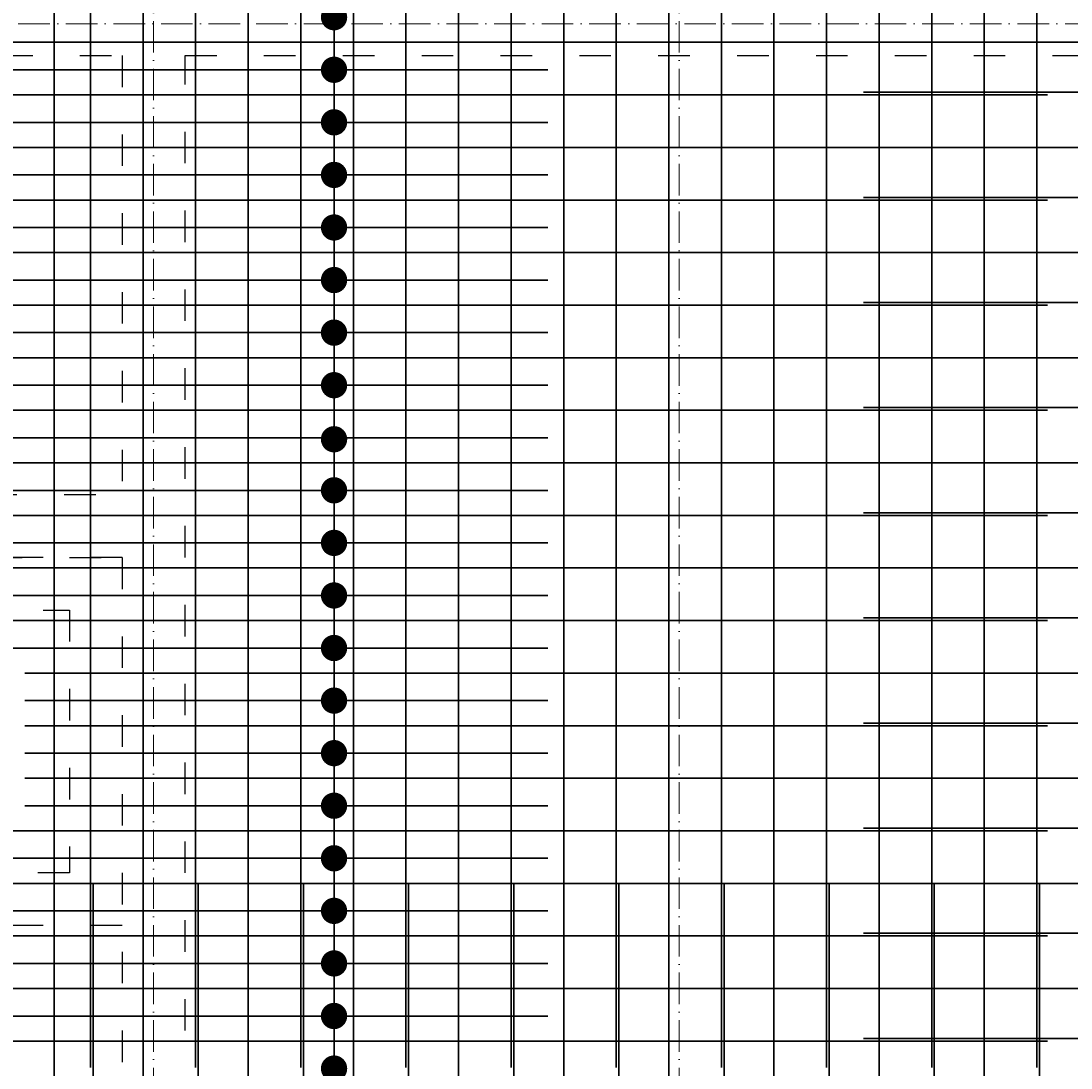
# Model space of a CAD drawing. Header units: millimetres. Extents: x 300938 to 312016, y 11971 to 20881.
# Tile 153 of 239: x 307740 to 308139, y 18602 to 19000. Entities that reach past the tile are written whole.
import ezdxf

# ---------------------------------------------------------------- set-up
doc = ezdxf.new("R2010")
doc.units = ezdxf.units.MM
doc.linetypes.add('ACAD_ISO03W100', pattern=[30, 12, -18])
doc.linetypes.add('ACAD_ISO10W100', pattern=[18, 12, -3, 0, -3])
for name, color, linetype, lineweight in [('konstrukcja wymiary', 1, 'Continuous', 13), ('osie', 5, 'ACAD_ISO10W100', 13), ('zbrojenie płyty', 141, 'Continuous', 35)]:
    doc.layers.add(name, color=color, linetype=linetype, lineweight=lineweight)
doc.layers.add('przerywane', color=6, linetype='ACAD_ISO03W100')
doc.styles.get("Standard").update_dxf_attribs({"font": 'romand.shx', "oblique": 10})
doc.dimstyles.new('kropki', dxfattribs={"dimtxt": 0.001, "dimasz": 10, "dimexe": 1.25, "dimexo": 0.625, "dimgap": 1, "dimtad": 1, "dimtxsty": 'Standard', "dimblk": 'DOT', "dimcen": 2.5, "dimadec": 0, "dimazin": 0, "dimtfac": 1, "dimtmove": 0, "dimatfit": 3, "dimfxl": 1, "dimfxlon": 1, "dimarcsym": 0})

# ---------------------------------------------------------------- blocks, each defined once
blk = doc.blocks.new('_Dot')
at = {"color": 0, "linetype": 'ByBlock', "lineweight": -2}
blk.add_line((-0.5, 0), (-1, 0), dxfattribs=at)
at = {"color": 0, "linetype": 'ByBlock', "const_width": 0.5}
blk.add_lwpolyline([(-0.25, 0, 1), (0.25, 0, 1)], format="xyb", close=True, dxfattribs=at)
blk = doc.blocks.new('*D1085')
at = {"layer": 'Defpoints', "color": 0, "transparency": 16777216}
for p in [(307859.09, 18601.79), (307867.44, 18601.79), (307867.44, 18581.79)]:
    blk.add_point(p, dxfattribs=at)
at = {"layer": 'konstrukcja wymiary', "color": 0, "lineweight": -2, "transparency": 16777216}
for p, q in [((307859.09, 18611.79), (307859.09, 18621.79)), ((307860.09, 18601.79), (307857.84, 18601.79)), ((307859.09, 18581.79), (307859.09, 18601.79)), ((307860.09, 18581.79), (307857.84, 18581.79)), ((307859.09, 18571.79), (307859.09, 18561.79))]:
    blk.add_line(p, q, dxfattribs=at)
at = {"layer": 'konstrukcja wymiary', "color": 0, "lineweight": -2, "transparency": 16777216, "xscale": 10, "yscale": 10, "zscale": 10}
for p, rotation in [((307859.09, 18601.79), 270), ((307859.09, 18581.79), 90)]:
    blk.add_blockref('_Dot', p, dxfattribs=dict(at, rotation=rotation))
at = {"layer": 'konstrukcja wymiary', "color": 0, "transparency": 16777216, "insert": (307858.09, 18591.79), "char_height": 0.001, "attachment_point": 5, "rotation": 90}
blk.add_mtext('20', dxfattribs=at)
blk = doc.blocks.new('*D1086')
at = {"layer": 'Defpoints', "color": 0, "transparency": 16777216}
for p in [(307859.09, 18621.79), (307867.44, 18621.79), (307867.44, 18601.79)]:
    blk.add_point(p, dxfattribs=at)
at = {"layer": 'konstrukcja wymiary', "color": 0, "lineweight": -2, "transparency": 16777216}
for p, q in [((307859.09, 18631.79), (307859.09, 18641.79)), ((307860.09, 18621.79), (307857.84, 18621.79)), ((307859.09, 18601.79), (307859.09, 18621.79)), ((307860.09, 18601.79), (307857.84, 18601.79)), ((307859.09, 18591.79), (307859.09, 18581.79))]:
    blk.add_line(p, q, dxfattribs=at)
at = {"layer": 'konstrukcja wymiary', "color": 0, "lineweight": -2, "transparency": 16777216, "xscale": 10, "yscale": 10, "zscale": 10}
for p, rotation in [((307859.09, 18621.79), 270), ((307859.09, 18601.79), 90)]:
    blk.add_blockref('_Dot', p, dxfattribs=dict(at, rotation=rotation))
at = {"layer": 'konstrukcja wymiary', "color": 0, "transparency": 16777216, "insert": (307858.09, 18611.79), "char_height": 0.001, "attachment_point": 5, "rotation": 90}
blk.add_mtext('20', dxfattribs=at)
blk = doc.blocks.new('*D1087')
at = {"layer": 'Defpoints', "color": 0, "transparency": 16777216}
for p in [(307859.09, 18641.79), (307867.44, 18641.79), (307867.44, 18621.79)]:
    blk.add_point(p, dxfattribs=at)
at = {"layer": 'konstrukcja wymiary', "color": 0, "lineweight": -2, "transparency": 16777216}
for p, q in [((307859.09, 18651.79), (307859.09, 18661.79)), ((307860.09, 18641.79), (307857.84, 18641.79)), ((307859.09, 18621.79), (307859.09, 18641.79)), ((307860.09, 18621.79), (307857.84, 18621.79)), ((307859.09, 18611.79), (307859.09, 18601.79))]:
    blk.add_line(p, q, dxfattribs=at)
at = {"layer": 'konstrukcja wymiary', "color": 0, "lineweight": -2, "transparency": 16777216, "xscale": 10, "yscale": 10, "zscale": 10}
for p, rotation in [((307859.09, 18641.79), 270), ((307859.09, 18621.79), 90)]:
    blk.add_blockref('_Dot', p, dxfattribs=dict(at, rotation=rotation))
at = {"layer": 'konstrukcja wymiary', "color": 0, "transparency": 16777216, "insert": (307858.09, 18631.79), "char_height": 0.001, "attachment_point": 5, "rotation": 90}
blk.add_mtext('20', dxfattribs=at)
blk = doc.blocks.new('*D1088')
at = {"layer": 'Defpoints', "color": 0, "transparency": 16777216}
for p in [(307859.09, 18661.79), (307867.44, 18661.79), (307867.44, 18641.79)]:
    blk.add_point(p, dxfattribs=at)
at = {"layer": 'konstrukcja wymiary', "color": 0, "lineweight": -2, "transparency": 16777216}
for p, q in [((307859.09, 18671.79), (307859.09, 18681.79)), ((307860.09, 18661.79), (307857.84, 18661.79)), ((307859.09, 18641.79), (307859.09, 18661.79)), ((307860.09, 18641.79), (307857.84, 18641.79)), ((307859.09, 18631.79), (307859.09, 18621.79))]:
    blk.add_line(p, q, dxfattribs=at)
at = {"layer": 'konstrukcja wymiary', "color": 0, "lineweight": -2, "transparency": 16777216, "xscale": 10, "yscale": 10, "zscale": 10}
for p, rotation in [((307859.09, 18661.79), 270), ((307859.09, 18641.79), 90)]:
    blk.add_blockref('_Dot', p, dxfattribs=dict(at, rotation=rotation))
at = {"layer": 'konstrukcja wymiary', "color": 0, "transparency": 16777216, "insert": (307858.09, 18651.79), "char_height": 0.001, "attachment_point": 5, "rotation": 90}
blk.add_mtext('20', dxfattribs=at)
blk = doc.blocks.new('*D1089')
at = {"layer": 'Defpoints', "color": 0, "transparency": 16777216}
for p in [(307859.09, 18681.79), (307867.44, 18681.79), (307867.44, 18661.79)]:
    blk.add_point(p, dxfattribs=at)
at = {"layer": 'konstrukcja wymiary', "color": 0, "lineweight": -2, "transparency": 16777216}
for p, q in [((307859.09, 18691.79), (307859.09, 18701.79)), ((307860.09, 18681.79), (307857.84, 18681.79)), ((307859.09, 18661.79), (307859.09, 18681.79)), ((307860.09, 18661.79), (307857.84, 18661.79)), ((307859.09, 18651.79), (307859.09, 18641.79))]:
    blk.add_line(p, q, dxfattribs=at)
at = {"layer": 'konstrukcja wymiary', "color": 0, "lineweight": -2, "transparency": 16777216, "xscale": 10, "yscale": 10, "zscale": 10}
for p, rotation in [((307859.09, 18681.79), 270), ((307859.09, 18661.79), 90)]:
    blk.add_blockref('_Dot', p, dxfattribs=dict(at, rotation=rotation))
at = {"layer": 'konstrukcja wymiary', "color": 0, "transparency": 16777216, "insert": (307858.09, 18671.79), "char_height": 0.001, "attachment_point": 5, "rotation": 90}
blk.add_mtext('20', dxfattribs=at)
blk = doc.blocks.new('*D1090')
at = {"layer": 'Defpoints', "color": 0, "transparency": 16777216}
for p in [(307859.09, 18701.79), (307867.44, 18701.79), (307867.44, 18681.79)]:
    blk.add_point(p, dxfattribs=at)
at = {"layer": 'konstrukcja wymiary', "color": 0, "lineweight": -2, "transparency": 16777216}
for p, q in [((307859.09, 18711.79), (307859.09, 18721.79)), ((307860.09, 18701.79), (307857.84, 18701.79)), ((307859.09, 18681.79), (307859.09, 18701.79)), ((307860.09, 18681.79), (307857.84, 18681.79)), ((307859.09, 18671.79), (307859.09, 18661.79))]:
    blk.add_line(p, q, dxfattribs=at)
at = {"layer": 'konstrukcja wymiary', "color": 0, "lineweight": -2, "transparency": 16777216, "xscale": 10, "yscale": 10, "zscale": 10}
for p, rotation in [((307859.09, 18701.79), 270), ((307859.09, 18681.79), 90)]:
    blk.add_blockref('_Dot', p, dxfattribs=dict(at, rotation=rotation))
at = {"layer": 'konstrukcja wymiary', "color": 0, "transparency": 16777216, "insert": (307858.09, 18691.79), "char_height": 0.001, "attachment_point": 5, "rotation": 90}
blk.add_mtext('20', dxfattribs=at)
blk = doc.blocks.new('*D1091')
at = {"layer": 'Defpoints', "color": 0, "transparency": 16777216}
for p in [(307859.09, 18721.79), (307867.44, 18721.79), (307867.44, 18701.79)]:
    blk.add_point(p, dxfattribs=at)
at = {"layer": 'konstrukcja wymiary', "color": 0, "lineweight": -2, "transparency": 16777216}
for p, q in [((307859.09, 18731.79), (307859.09, 18741.79)), ((307860.09, 18721.79), (307857.84, 18721.79)), ((307859.09, 18701.79), (307859.09, 18721.79)), ((307860.09, 18701.79), (307857.84, 18701.79)), ((307859.09, 18691.79), (307859.09, 18681.79))]:
    blk.add_line(p, q, dxfattribs=at)
at = {"layer": 'konstrukcja wymiary', "color": 0, "lineweight": -2, "transparency": 16777216, "xscale": 10, "yscale": 10, "zscale": 10}
for p, rotation in [((307859.09, 18721.79), 270), ((307859.09, 18701.79), 90)]:
    blk.add_blockref('_Dot', p, dxfattribs=dict(at, rotation=rotation))
at = {"layer": 'konstrukcja wymiary', "color": 0, "transparency": 16777216, "insert": (307858.09, 18711.79), "char_height": 0.001, "attachment_point": 5, "rotation": 90}
blk.add_mtext('20', dxfattribs=at)
blk = doc.blocks.new('*D1092')
at = {"layer": 'Defpoints', "color": 0, "transparency": 16777216}
for p in [(307859.09, 18741.79), (307867.44, 18741.79), (307867.44, 18721.79)]:
    blk.add_point(p, dxfattribs=at)
at = {"layer": 'konstrukcja wymiary', "color": 0, "lineweight": -2, "transparency": 16777216}
for p, q in [((307859.09, 18751.79), (307859.09, 18761.79)), ((307860.09, 18741.79), (307857.84, 18741.79)), ((307859.09, 18721.79), (307859.09, 18741.79)), ((307860.09, 18721.79), (307857.84, 18721.79)), ((307859.09, 18711.79), (307859.09, 18701.79))]:
    blk.add_line(p, q, dxfattribs=at)
at = {"layer": 'konstrukcja wymiary', "color": 0, "lineweight": -2, "transparency": 16777216, "xscale": 10, "yscale": 10, "zscale": 10}
for p, rotation in [((307859.09, 18741.79), 270), ((307859.09, 18721.79), 90)]:
    blk.add_blockref('_Dot', p, dxfattribs=dict(at, rotation=rotation))
at = {"layer": 'konstrukcja wymiary', "color": 0, "transparency": 16777216, "insert": (307858.09, 18731.79), "char_height": 0.001, "attachment_point": 5, "rotation": 90}
blk.add_mtext('20', dxfattribs=at)
blk = doc.blocks.new('*D1093')
at = {"layer": 'Defpoints', "color": 0, "transparency": 16777216}
for p in [(307859.09, 18761.79), (307867.44, 18761.79), (307867.44, 18741.79)]:
    blk.add_point(p, dxfattribs=at)
at = {"layer": 'konstrukcja wymiary', "color": 0, "lineweight": -2, "transparency": 16777216}
for p, q in [((307859.09, 18771.79), (307859.09, 18781.79)), ((307860.09, 18761.79), (307857.84, 18761.79)), ((307859.09, 18741.79), (307859.09, 18761.79)), ((307860.09, 18741.79), (307857.84, 18741.79)), ((307859.09, 18731.79), (307859.09, 18721.79))]:
    blk.add_line(p, q, dxfattribs=at)
at = {"layer": 'konstrukcja wymiary', "color": 0, "lineweight": -2, "transparency": 16777216, "xscale": 10, "yscale": 10, "zscale": 10}
for p, rotation in [((307859.09, 18761.79), 270), ((307859.09, 18741.79), 90)]:
    blk.add_blockref('_Dot', p, dxfattribs=dict(at, rotation=rotation))
at = {"layer": 'konstrukcja wymiary', "color": 0, "transparency": 16777216, "insert": (307858.09, 18751.79), "char_height": 0.001, "attachment_point": 5, "rotation": 90}
blk.add_mtext('20', dxfattribs=at)
blk = doc.blocks.new('*D1094')
at = {"layer": 'Defpoints', "color": 0, "transparency": 16777216}
for p in [(307859.09, 18781.79), (307867.44, 18781.79), (307867.44, 18761.79)]:
    blk.add_point(p, dxfattribs=at)
at = {"layer": 'konstrukcja wymiary', "color": 0, "lineweight": -2, "transparency": 16777216}
for p, q in [((307859.09, 18791.79), (307859.09, 18801.79)), ((307860.09, 18781.79), (307857.84, 18781.79)), ((307859.09, 18761.79), (307859.09, 18781.79)), ((307860.09, 18761.79), (307857.84, 18761.79)), ((307859.09, 18751.79), (307859.09, 18741.79))]:
    blk.add_line(p, q, dxfattribs=at)
at = {"layer": 'konstrukcja wymiary', "color": 0, "lineweight": -2, "transparency": 16777216, "xscale": 10, "yscale": 10, "zscale": 10}
for p, rotation in [((307859.09, 18781.79), 270), ((307859.09, 18761.79), 90)]:
    blk.add_blockref('_Dot', p, dxfattribs=dict(at, rotation=rotation))
at = {"layer": 'konstrukcja wymiary', "color": 0, "transparency": 16777216, "insert": (307858.09, 18771.79), "char_height": 0.001, "attachment_point": 5, "rotation": 90}
blk.add_mtext('20', dxfattribs=at)
blk = doc.blocks.new('*D1095')
at = {"layer": 'Defpoints', "color": 0, "transparency": 16777216}
for p in [(307859.09, 18801.79), (307867.44, 18801.79), (307867.44, 18781.79)]:
    blk.add_point(p, dxfattribs=at)
at = {"layer": 'konstrukcja wymiary', "color": 0, "lineweight": -2, "transparency": 16777216}
for p, q in [((307859.09, 18811.79), (307859.09, 18821.79)), ((307860.09, 18801.79), (307857.84, 18801.79)), ((307859.09, 18781.79), (307859.09, 18801.79)), ((307860.09, 18781.79), (307857.84, 18781.79)), ((307859.09, 18771.79), (307859.09, 18761.79))]:
    blk.add_line(p, q, dxfattribs=at)
at = {"layer": 'konstrukcja wymiary', "color": 0, "lineweight": -2, "transparency": 16777216, "xscale": 10, "yscale": 10, "zscale": 10}
for p, rotation in [((307859.09, 18801.79), 270), ((307859.09, 18781.79), 90)]:
    blk.add_blockref('_Dot', p, dxfattribs=dict(at, rotation=rotation))
at = {"layer": 'konstrukcja wymiary', "color": 0, "transparency": 16777216, "insert": (307858.09, 18791.79), "char_height": 0.001, "attachment_point": 5, "rotation": 90}
blk.add_mtext('20', dxfattribs=at)
blk = doc.blocks.new('*D1096')
at = {"layer": 'Defpoints', "color": 0, "transparency": 16777216}
for p in [(307859.09, 18821.79), (307867.44, 18821.79), (307867.44, 18801.79)]:
    blk.add_point(p, dxfattribs=at)
at = {"layer": 'konstrukcja wymiary', "color": 0, "lineweight": -2, "transparency": 16777216}
for p, q in [((307859.09, 18831.79), (307859.09, 18841.79)), ((307860.09, 18821.79), (307857.84, 18821.79)), ((307859.09, 18801.79), (307859.09, 18821.79)), ((307860.09, 18801.79), (307857.84, 18801.79)), ((307859.09, 18791.79), (307859.09, 18781.79))]:
    blk.add_line(p, q, dxfattribs=at)
at = {"layer": 'konstrukcja wymiary', "color": 0, "lineweight": -2, "transparency": 16777216, "xscale": 10, "yscale": 10, "zscale": 10}
for p, rotation in [((307859.09, 18821.79), 270), ((307859.09, 18801.79), 90)]:
    blk.add_blockref('_Dot', p, dxfattribs=dict(at, rotation=rotation))
at = {"layer": 'konstrukcja wymiary', "color": 0, "transparency": 16777216, "insert": (307858.09, 18811.79), "char_height": 0.001, "attachment_point": 5, "rotation": 90}
blk.add_mtext('20', dxfattribs=at)
blk = doc.blocks.new('*D1097')
at = {"layer": 'Defpoints', "color": 0, "transparency": 16777216}
for p in [(307859.09, 18841.22), (307867.44, 18841.22), (307867.44, 18821.79)]:
    blk.add_point(p, dxfattribs=at)
at = {"layer": 'konstrukcja wymiary', "color": 0, "lineweight": -2, "transparency": 16777216}
for p, q in [((307859.09, 18851.22), (307859.09, 18861.22)), ((307860.09, 18841.22), (307857.84, 18841.22)), ((307859.09, 18821.79), (307859.09, 18841.22)), ((307860.09, 18821.79), (307857.84, 18821.79)), ((307859.09, 18811.79), (307859.09, 18801.79))]:
    blk.add_line(p, q, dxfattribs=at)
at = {"layer": 'konstrukcja wymiary', "color": 0, "lineweight": -2, "transparency": 16777216, "xscale": 10, "yscale": 10, "zscale": 10}
for p, rotation in [((307859.09, 18841.22), 270), ((307859.09, 18821.79), 90)]:
    blk.add_blockref('_Dot', p, dxfattribs=dict(at, rotation=rotation))
at = {"layer": 'konstrukcja wymiary', "color": 0, "transparency": 16777216, "insert": (307858.09, 18831.51), "char_height": 0.001, "attachment_point": 5, "rotation": 90}
blk.add_mtext('19,44', dxfattribs=at)
blk = doc.blocks.new('*D1098')
at = {"layer": 'Defpoints', "color": 0, "transparency": 16777216}
for p in [(307859.09, 18861.79), (307867.44, 18861.79), (307867.44, 18841.22)]:
    blk.add_point(p, dxfattribs=at)
at = {"layer": 'konstrukcja wymiary', "color": 0, "lineweight": -2, "transparency": 16777216}
for p, q in [((307859.09, 18871.79), (307859.09, 18881.79)), ((307860.09, 18861.79), (307857.84, 18861.79)), ((307859.09, 18841.22), (307859.09, 18861.79)), ((307860.09, 18841.22), (307857.84, 18841.22)), ((307859.09, 18831.22), (307859.09, 18821.22))]:
    blk.add_line(p, q, dxfattribs=at)
at = {"layer": 'konstrukcja wymiary', "color": 0, "lineweight": -2, "transparency": 16777216, "xscale": 10, "yscale": 10, "zscale": 10}
for p, rotation in [((307859.09, 18861.79), 270), ((307859.09, 18841.22), 90)]:
    blk.add_blockref('_Dot', p, dxfattribs=dict(at, rotation=rotation))
at = {"layer": 'konstrukcja wymiary', "color": 0, "transparency": 16777216, "insert": (307858.09, 18851.51), "char_height": 0.001, "attachment_point": 5, "rotation": 90}
blk.add_mtext('20,56', dxfattribs=at)
blk = doc.blocks.new('*D1099')
at = {"layer": 'Defpoints', "color": 0, "transparency": 16777216}
for p in [(307859.09, 18881.79), (307867.44, 18881.79), (307867.44, 18861.79)]:
    blk.add_point(p, dxfattribs=at)
at = {"layer": 'konstrukcja wymiary', "color": 0, "lineweight": -2, "transparency": 16777216}
for p, q in [((307859.09, 18891.79), (307859.09, 18901.79)), ((307860.09, 18881.79), (307857.84, 18881.79)), ((307859.09, 18861.79), (307859.09, 18881.79)), ((307860.09, 18861.79), (307857.84, 18861.79)), ((307859.09, 18851.79), (307859.09, 18841.79))]:
    blk.add_line(p, q, dxfattribs=at)
at = {"layer": 'konstrukcja wymiary', "color": 0, "lineweight": -2, "transparency": 16777216, "xscale": 10, "yscale": 10, "zscale": 10}
for p, rotation in [((307859.09, 18881.79), 270), ((307859.09, 18861.79), 90)]:
    blk.add_blockref('_Dot', p, dxfattribs=dict(at, rotation=rotation))
at = {"layer": 'konstrukcja wymiary', "color": 0, "transparency": 16777216, "insert": (307858.09, 18871.79), "char_height": 0.001, "attachment_point": 5, "rotation": 90}
blk.add_mtext('20', dxfattribs=at)
blk = doc.blocks.new('*D1100')
at = {"layer": 'Defpoints', "color": 0, "transparency": 16777216}
for p in [(307859.09, 18901.79), (307867.44, 18901.79), (307867.44, 18881.79)]:
    blk.add_point(p, dxfattribs=at)
at = {"layer": 'konstrukcja wymiary', "color": 0, "lineweight": -2, "transparency": 16777216}
for p, q in [((307859.09, 18911.79), (307859.09, 18921.79)), ((307860.09, 18901.79), (307857.84, 18901.79)), ((307859.09, 18881.79), (307859.09, 18901.79)), ((307860.09, 18881.79), (307857.84, 18881.79)), ((307859.09, 18871.79), (307859.09, 18861.79))]:
    blk.add_line(p, q, dxfattribs=at)
at = {"layer": 'konstrukcja wymiary', "color": 0, "lineweight": -2, "transparency": 16777216, "xscale": 10, "yscale": 10, "zscale": 10}
for p, rotation in [((307859.09, 18901.79), 270), ((307859.09, 18881.79), 90)]:
    blk.add_blockref('_Dot', p, dxfattribs=dict(at, rotation=rotation))
at = {"layer": 'konstrukcja wymiary', "color": 0, "transparency": 16777216, "insert": (307858.09, 18891.79), "char_height": 0.001, "attachment_point": 5, "rotation": 90}
blk.add_mtext('20', dxfattribs=at)
blk = doc.blocks.new('*D1101')
at = {"layer": 'Defpoints', "color": 0, "transparency": 16777216}
for p in [(307859.09, 18921.79), (307867.44, 18921.79), (307867.44, 18901.79)]:
    blk.add_point(p, dxfattribs=at)
at = {"layer": 'konstrukcja wymiary', "color": 0, "lineweight": -2, "transparency": 16777216}
for p, q in [((307859.09, 18931.79), (307859.09, 18941.79)), ((307860.09, 18921.79), (307857.84, 18921.79)), ((307859.09, 18901.79), (307859.09, 18921.79)), ((307860.09, 18901.79), (307857.84, 18901.79)), ((307859.09, 18891.79), (307859.09, 18881.79))]:
    blk.add_line(p, q, dxfattribs=at)
at = {"layer": 'konstrukcja wymiary', "color": 0, "lineweight": -2, "transparency": 16777216, "xscale": 10, "yscale": 10, "zscale": 10}
for p, rotation in [((307859.09, 18921.79), 270), ((307859.09, 18901.79), 90)]:
    blk.add_blockref('_Dot', p, dxfattribs=dict(at, rotation=rotation))
at = {"layer": 'konstrukcja wymiary', "color": 0, "transparency": 16777216, "insert": (307858.09, 18911.79), "char_height": 0.001, "attachment_point": 5, "rotation": 90}
blk.add_mtext('20', dxfattribs=at)
blk = doc.blocks.new('*D1102')
at = {"layer": 'Defpoints', "color": 0, "transparency": 16777216}
for p in [(307859.09, 18941.79), (307867.44, 18941.79), (307867.44, 18921.79)]:
    blk.add_point(p, dxfattribs=at)
at = {"layer": 'konstrukcja wymiary', "color": 0, "lineweight": -2, "transparency": 16777216}
for p, q in [((307859.09, 18951.79), (307859.09, 18961.79)), ((307860.09, 18941.79), (307857.84, 18941.79)), ((307859.09, 18921.79), (307859.09, 18941.79)), ((307860.09, 18921.79), (307857.84, 18921.79)), ((307859.09, 18911.79), (307859.09, 18901.79))]:
    blk.add_line(p, q, dxfattribs=at)
at = {"layer": 'konstrukcja wymiary', "color": 0, "lineweight": -2, "transparency": 16777216, "xscale": 10, "yscale": 10, "zscale": 10}
for p, rotation in [((307859.09, 18941.79), 270), ((307859.09, 18921.79), 90)]:
    blk.add_blockref('_Dot', p, dxfattribs=dict(at, rotation=rotation))
at = {"layer": 'konstrukcja wymiary', "color": 0, "transparency": 16777216, "insert": (307858.09, 18931.79), "char_height": 0.001, "attachment_point": 5, "rotation": 90}
blk.add_mtext('20', dxfattribs=at)
blk = doc.blocks.new('*D1103')
at = {"layer": 'Defpoints', "color": 0, "transparency": 16777216}
for p in [(307859.09, 18961.79), (307867.44, 18961.79), (307867.44, 18941.79)]:
    blk.add_point(p, dxfattribs=at)
at = {"layer": 'konstrukcja wymiary', "color": 0, "lineweight": -2, "transparency": 16777216}
for p, q in [((307859.09, 18971.79), (307859.09, 18981.79)), ((307860.09, 18961.79), (307857.84, 18961.79)), ((307859.09, 18941.79), (307859.09, 18961.79)), ((307860.09, 18941.79), (307857.84, 18941.79)), ((307859.09, 18931.79), (307859.09, 18921.79))]:
    blk.add_line(p, q, dxfattribs=at)
at = {"layer": 'konstrukcja wymiary', "color": 0, "lineweight": -2, "transparency": 16777216, "xscale": 10, "yscale": 10, "zscale": 10}
for p, rotation in [((307859.09, 18961.79), 270), ((307859.09, 18941.79), 90)]:
    blk.add_blockref('_Dot', p, dxfattribs=dict(at, rotation=rotation))
at = {"layer": 'konstrukcja wymiary', "color": 0, "transparency": 16777216, "insert": (307858.09, 18951.79), "char_height": 0.001, "attachment_point": 5, "rotation": 90}
blk.add_mtext('20', dxfattribs=at)
blk = doc.blocks.new('*D1104')
at = {"layer": 'Defpoints', "color": 0, "transparency": 16777216}
for p in [(307859.09, 18981.79), (307867.44, 18981.79), (307867.44, 18961.79)]:
    blk.add_point(p, dxfattribs=at)
at = {"layer": 'konstrukcja wymiary', "color": 0, "lineweight": -2, "transparency": 16777216}
for p, q in [((307859.09, 18991.79), (307859.09, 19001.79)), ((307860.09, 18981.79), (307857.84, 18981.79)), ((307859.09, 18961.79), (307859.09, 18981.79)), ((307860.09, 18961.79), (307857.84, 18961.79)), ((307859.09, 18951.79), (307859.09, 18941.79))]:
    blk.add_line(p, q, dxfattribs=at)
at = {"layer": 'konstrukcja wymiary', "color": 0, "lineweight": -2, "transparency": 16777216, "xscale": 10, "yscale": 10, "zscale": 10}
for p, rotation in [((307859.09, 18981.79), 270), ((307859.09, 18961.79), 90)]:
    blk.add_blockref('_Dot', p, dxfattribs=dict(at, rotation=rotation))
at = {"layer": 'konstrukcja wymiary', "color": 0, "transparency": 16777216, "insert": (307858.09, 18971.79), "char_height": 0.001, "attachment_point": 5, "rotation": 90}
blk.add_mtext('20', dxfattribs=at)
blk = doc.blocks.new('*D1105')
at = {"layer": 'Defpoints', "color": 0, "transparency": 16777216}
for p in [(307859.09, 19001.79), (307867.44, 19001.79), (307867.44, 18981.79)]:
    blk.add_point(p, dxfattribs=at)
at = {"layer": 'konstrukcja wymiary', "color": 0, "lineweight": -2, "transparency": 16777216}
for p, q in [((307859.09, 19011.79), (307859.09, 19021.79)), ((307860.09, 19001.79), (307857.84, 19001.79)), ((307859.09, 18981.79), (307859.09, 19001.79)), ((307860.09, 18981.79), (307857.84, 18981.79)), ((307859.09, 18971.79), (307859.09, 18961.79))]:
    blk.add_line(p, q, dxfattribs=at)
at = {"layer": 'konstrukcja wymiary', "color": 0, "lineweight": -2, "transparency": 16777216, "xscale": 10, "yscale": 10, "zscale": 10}
for p, rotation in [((307859.09, 19001.79), 270), ((307859.09, 18981.79), 90)]:
    blk.add_blockref('_Dot', p, dxfattribs=dict(at, rotation=rotation))
at = {"layer": 'konstrukcja wymiary', "color": 0, "transparency": 16777216, "insert": (307858.09, 18991.79), "char_height": 0.001, "attachment_point": 5, "rotation": 90}
blk.add_mtext('20', dxfattribs=at)
blk = doc.blocks.new('*D1106')
at = {"layer": 'Defpoints', "color": 0, "transparency": 16777216}
for p in [(307859.09, 19021.48), (307867.44, 19021.48), (307867.44, 19001.79)]:
    blk.add_point(p, dxfattribs=at)
at = {"layer": 'konstrukcja wymiary', "color": 0, "lineweight": -2, "transparency": 16777216}
for p, q in [((307859.09, 19031.48), (307859.09, 19041.48)), ((307860.09, 19021.48), (307857.84, 19021.48)), ((307859.09, 19001.79), (307859.09, 19021.48)), ((307860.09, 19001.79), (307857.84, 19001.79)), ((307859.09, 18991.79), (307859.09, 18981.79))]:
    blk.add_line(p, q, dxfattribs=at)
at = {"layer": 'konstrukcja wymiary', "color": 0, "lineweight": -2, "transparency": 16777216, "xscale": 10, "yscale": 10, "zscale": 10}
for p, rotation in [((307859.09, 19021.48), 270), ((307859.09, 19001.79), 90)]:
    blk.add_blockref('_Dot', p, dxfattribs=dict(at, rotation=rotation))
at = {"layer": 'konstrukcja wymiary', "color": 0, "transparency": 16777216, "insert": (307858.09, 19011.64), "char_height": 0.001, "attachment_point": 5, "rotation": 90}
blk.add_mtext('19,7', dxfattribs=at)

msp = doc.modelspace()

# ---------------------------------------------------------------- linework, layer by layer
at = {"layer": 'konstrukcja wymiary'}
msp.add_line((307859.095, 18952.243), (307859.095, 19623.437), dxfattribs=at)
at = {"layer": 'osie'}
for p, q in [((307790.44, 19760.509), (307790.44, 18286.332)), ((307990.44, 19760.509), (307990.44, 18286.332)), ((306435.771, 18999.224), (308458.51, 18999.224))]:
    msp.add_line(p, q, dxfattribs=at)
at = {"layer": 'przerywane'}
for p, q in [((307282.44, 18987.224), (307778.44, 18987.224)), ((307778.44, 18987.224), (307778.44, 18820.224)), ((307802.44, 18987.224), (308398.556, 18987.224)), ((307802.44, 18376.224), (307802.44, 18987.224)), ((307546.44, 18820.224), (307778.44, 18820.224)), ((307778.44, 18796.224), (307546.44, 18796.224)), ((307778.44, 18796.224), (307778.44, 18436.224))]:
    msp.add_line(p, q, dxfattribs=at)
for points in [[(307638.44, 18796.224), (307778.44, 18796.224), (307778.44, 18656.224), (307638.44, 18656.224)], [(307658.44, 18776.224), (307758.44, 18776.224), (307758.44, 18676.224), (307658.44, 18676.224)]]:
    msp.add_lwpolyline(points, close=True, dxfattribs=at)
at = {"layer": 'zbrojenie płyty'}
for p, q in [((307766.44, 19602.224), (307766.44, 18602.224)), ((307806.44, 19602.224), (307806.44, 18602.224)), ((307846.44, 19602.224), (307846.44, 18602.224)), ((307886.44, 19602.224), (307886.44, 18602.224)), ((307926.44, 19602.224), (307926.44, 18602.224)), ((307966.44, 19602.224), (307966.44, 18602.224)), ((308006.44, 19602.224), (308006.44, 18602.224)), ((308046.44, 19602.224), (308046.44, 18602.224)), ((308086.44, 19602.224), (308086.44, 18602.224)), ((308126.44, 19602.224), (308126.44, 18602.224)), ((307752.558, 19401.224), (307752.558, 18676.224)), ((307786.44, 19341.224), (307786.44, 18341.224)), ((307826.44, 19341.224), (307826.44, 18341.224)), ((307866.44, 19341.224), (307866.44, 18341.224)), ((307906.44, 19341.224), (307906.44, 18341.224)), ((307946.44, 19341.224), (307946.44, 18341.224)), ((307986.44, 19341.224), (307986.44, 18341.224)), ((308026.44, 19341.224), (308026.44, 18341.224)), ((308066.44, 19341.224), (308066.44, 18341.224)), ((308106.44, 19341.224), (308106.44, 18341.224)), ((307232.132, 18992.243), (308432.132, 18992.243)), ((307640.44, 18981.787), (307940.44, 18981.787)), ((306930.44, 18972.243), (308130.44, 18972.243)), ((308433.44, 18973.243), (308060.44, 18973.243)), ((307640.44, 18961.787), (307940.44, 18961.787)), ((307232.132, 18952.243), (308432.132, 18952.243)), ((307640.44, 18941.787), (307940.44, 18941.787)), ((306930.44, 18932.243), (308130.44, 18932.243)), ((308433.44, 18933.243), (308060.44, 18933.243)), ((307640.44, 18921.787), (307940.44, 18921.787)), ((307232.132, 18912.243), (308432.132, 18912.243)), ((307640.44, 18901.787), (307940.44, 18901.787)), ((306930.44, 18892.243), (308130.44, 18892.243)), ((308433.44, 18893.243), (308060.44, 18893.243)), ((307640.44, 18881.787), (307940.44, 18881.787)), ((307232.132, 18872.243), (308432.132, 18872.243)), ((307640.44, 18861.787), (307940.44, 18861.787)), ((306930.44, 18852.243), (308130.44, 18852.243)), ((308433.44, 18853.243), (308060.44, 18853.243)), ((307640.44, 18841.787), (307940.44, 18841.787)), ((307232.132, 18832.243), (308432.132, 18832.243)), ((307640.44, 18821.787), (307940.44, 18821.787)), ((306930.44, 18812.243), (308130.44, 18812.243)), ((308433.44, 18813.243), (308060.44, 18813.243)), ((307640.44, 18801.787), (307940.44, 18801.787)), ((307640.44, 18792.243), (308432.132, 18792.243)), ((307640.44, 18781.787), (307940.44, 18781.787)), ((306930.44, 18772.243), (307758.44, 18772.243)), ((307640.44, 18772.243), (307758.44, 18772.243)), ((307758.44, 18772.243), (308130.44, 18772.243)), ((308433.44, 18773.243), (308060.44, 18773.243)), ((307638.44, 18761.787), (307940.44, 18761.787)), ((307741.44, 18752.243), (307758.44, 18752.243)), ((307758.44, 18752.243), (308432.132, 18752.243)), ((307741.44, 18741.787), (307940.44, 18741.787)), ((307741.44, 18732.243), (307741.44, 18732.243)), ((307741.44, 18732.243), (308130.44, 18732.243)), ((308433.44, 18733.243), (308060.44, 18733.243)), ((307741.44, 18721.787), (307940.44, 18721.787)), ((307741.44, 18712.243), (307741.44, 18712.243)), ((307741.44, 18712.243), (308432.132, 18712.243)), ((307741.44, 18701.787), (307940.44, 18701.787)), ((306930.44, 18692.243), (307758.44, 18692.243)), ((307758.44, 18692.243), (308130.44, 18692.243)), ((308433.44, 18693.243), (308060.44, 18693.243)), ((307638.44, 18681.787), (307940.44, 18681.787)), ((307752.558, 18676.224), (307752.558, 18652.243)), ((307640.44, 18672.243), (308432.132, 18672.243)), ((307767.44, 18672.243), (307767.44, 18341.224)), ((307807.44, 18672.224), (307807.44, 18341.224)), ((307847.44, 18672.224), (307847.44, 18341.224)), ((307887.44, 18672.224), (307887.44, 18341.224)), ((307927.44, 18672.224), (307927.44, 18341.224)), ((307967.44, 18672.224), (307967.44, 18341.224)), ((308007.44, 18672.224), (308007.44, 18341.224)), ((308047.44, 18672.224), (308047.44, 18341.224)), ((308087.44, 18672.224), (308087.44, 18341.224)), ((308127.44, 18672.224), (308127.44, 18341.224)), ((307640.44, 18661.787), (307940.44, 18661.787)), ((306930.44, 18652.243), (308130.44, 18652.243)), ((307752.558, 18652.243), (307752.558, 18401.224)), ((308433.44, 18653.243), (308060.44, 18653.243)), ((307640.44, 18641.787), (307940.44, 18641.787)), ((307232.132, 18632.243), (308432.132, 18632.243)), ((307640.44, 18621.787), (307940.44, 18621.787)), ((306930.44, 18612.243), (308130.44, 18612.243)), ((308433.44, 18613.243), (308060.44, 18613.243))]:
    msp.add_line(p, q, dxfattribs=at)

# ---------------------------------------------------------------- dimensions: what is measured, and where the dimension line sits
at = {"layer": 'konstrukcja wymiary'}
for base, p1, p2, picture, middle in [((307859.095, 19021.483), (307867.44, 19001.787), (307867.44, 19021.483), '*D1106', (307858.094, 19011.635)), ((307859.095, 19001.787), (307867.44, 18981.787), (307867.44, 19001.787), '*D1105', (307858.094, 18991.787)), ((307859.095, 18981.787), (307867.44, 18961.787), (307867.44, 18981.787), '*D1104', (307858.094, 18971.787)), ((307859.095, 18961.787), (307867.44, 18941.787), (307867.44, 18961.787), '*D1103', (307858.094, 18951.787)), ((307859.095, 18941.787), (307867.44, 18921.787), (307867.44, 18941.787), '*D1102', (307858.094, 18931.787)), ((307859.095, 18921.787), (307867.44, 18901.787), (307867.44, 18921.787), '*D1101', (307858.094, 18911.787)), ((307859.095, 18901.787), (307867.44, 18881.787), (307867.44, 18901.787), '*D1100', (307858.094, 18891.787)), ((307859.095, 18881.787), (307867.44, 18861.787), (307867.44, 18881.787), '*D1099', (307858.094, 18871.787)), ((307859.095, 18861.787), (307867.44, 18841.224), (307867.44, 18861.787), '*D1098', (307858.094, 18851.505)), ((307859.095, 18841.224), (307867.44, 18821.787), (307867.44, 18841.224), '*D1097', (307858.094, 18831.505)), ((307859.095, 18821.787), (307867.44, 18801.787), (307867.44, 18821.787), '*D1096', (307858.094, 18811.787)), ((307859.095, 18801.787), (307867.44, 18781.787), (307867.44, 18801.787), '*D1095', (307858.094, 18791.787)), ((307859.095, 18781.787), (307867.44, 18761.787), (307867.44, 18781.787), '*D1094', (307858.094, 18771.787)), ((307859.095, 18761.787), (307867.44, 18741.787), (307867.44, 18761.787), '*D1093', (307858.094, 18751.787)), ((307859.095, 18741.787), (307867.44, 18721.787), (307867.44, 18741.787), '*D1092', (307858.094, 18731.787)), ((307859.095, 18721.787), (307867.44, 18701.787), (307867.44, 18721.787), '*D1091', (307858.094, 18711.787)), ((307859.095, 18701.787), (307867.44, 18681.787), (307867.44, 18701.787), '*D1090', (307858.094, 18691.787)), ((307859.095, 18681.787), (307867.44, 18661.787), (307867.44, 18681.787), '*D1089', (307858.094, 18671.787)), ((307859.095, 18661.787), (307867.44, 18641.787), (307867.44, 18661.787), '*D1088', (307858.094, 18651.787)), ((307859.095, 18641.787), (307867.44, 18621.787), (307867.44, 18641.787), '*D1087', (307858.094, 18631.787)), ((307859.095, 18621.787), (307867.44, 18601.787), (307867.44, 18621.787), '*D1086', (307858.094, 18611.787)), ((307859.095, 18601.787), (307867.44, 18581.787), (307867.44, 18601.787), '*D1085', (307858.094, 18591.787))]:
    dim = msp.add_linear_dim(base=base, p1=p1, p2=p2, angle=90, dimstyle='kropki', override={"dimtmove": 1}, dxfattribs=at)
    dim.commit()
    dim.dimension.update_dxf_attribs({"geometry": picture, "text_midpoint": middle})

doc.saveas('drawing.dxf')
